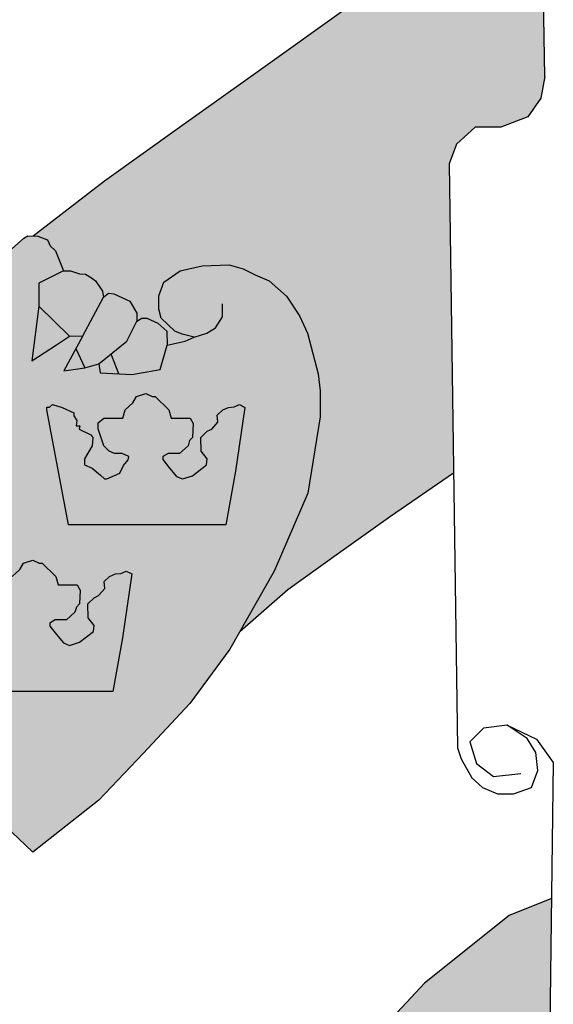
# Model space of a CAD drawing. Header units: millimetres. Extents: x 721 to 836, y 20 to 293.
# Tile 9 of 19: x 752.77 to 757.31, y 148.03 to 156.41. Entities that reach past the tile are written whole.
import ezdxf

# ---------------------------------------------------------------- set-up
doc = ezdxf.new("R2010")
doc.units = ezdxf.units.MM
doc.layers.add('P-------W30', color=8, linetype='Continuous')
for name, color, linetype, true_color in [('P-------W31', 7, 'Continuous', 0x0077bc), ('P-------W32', 7, 'Continuous', 0xffd032), ('P-------W33', 7, 'Continuous', 0xe73331)]:
    doc.layers.add(name, color=color, linetype=linetype, true_color=true_color)

# ---------------------------------------------------------------- blocks, each defined once
blk = doc.blocks.new('STADSFAST_LOGO')
at = {"layer": 'P-------W31'}
h = blk.add_hatch(color=256, dxfattribs=at)
h.dxf.hatch_style = 1
h.paths.add_polyline_path([(748.1507, 158.8428), (748.1093, 158.8424), (747.409, 158.3832), (747.4017, 158.3317), (747.522, 158.3317), (747.6357, 158.3251), (747.7026, 158.2582), (747.6826, 158.1178), (747.4485, 157.9574), (747.5889, 157.9306), (747.7561, 157.9306), (747.9434, 157.9574), (748.0103, 157.9574), (747.9367, 158.0242), (747.8029, 158.2114), (747.8698, 158.305), (748.0103, 158.3986), (748.1507, 158.3986)])
h.paths.add_polyline_path([(749.4615, 158.6125), (749.3211, 158.7529), (749.1338, 158.8398), (748.7861, 158.8398), (748.7861, 158.3986), (748.9265, 158.3986), (749.087, 158.2381), (748.8529, 157.9574), (749.3478, 157.9507), (749.4348, 157.9774), (749.3211, 158.0242), (749.2007, 158.1446), (749.1806, 158.2381), (749.2542, 158.305), (749.4415, 158.3317), (749.5752, 158.3317), (749.5552, 158.5189)])
h.paths.add_polyline_path([(755.313, 153.3977), (755.2214, 153.7434), (755.1529, 153.8901), (755.0429, 154.0587), (754.8962, 154.1882), (754.7764, 154.2395), (754.6737, 154.2909), (754.5539, 154.3251), (754.3241, 154.3177), (754.1359, 154.2738), (753.9989, 154.1784), (753.9549, 154.0611), (753.9549, 153.9487), (753.9745, 153.8705), (754.0918, 153.7606), (754.153, 153.7337), (754.2557, 153.7092), (754.1799, 153.675), (754.0258, 153.6408), (753.9666, 153.4346), (753.7269, 153.3918), (753.4572, 153.4046), (753.4443, 153.4816), (753.3244, 153.4474), (753.1454, 153.4213), (753.3073, 153.7213), (753.1962, 153.717), (753.1267, 153.6717), (753.0847, 153.6443), (752.8749, 153.5073), (752.9348, 153.9738), (752.9348, 154.1706), (753.1432, 154.2738), (753.0748, 154.4448), (753.0308, 154.4888), (753.0063, 154.5377), (752.9253, 154.5707), (752.8401, 154.5732), (752.8051, 154.5532), (752.6998, 154.458), (752.6097, 154.3178), (752.557, 154.3003), (752.7379, 154.1621), (752.6951, 153.9524), (752.7251, 153.4816), (752.2455, 153.6229), (752.0936, 153.7043), (751.9608, 153.6417), (751.9182, 153.6342), (751.7955, 153.6868), (751.7253, 153.7318), (751.6978, 153.7744), (751.838, 153.827), (751.8731, 153.8545), (751.9182, 153.8721), (751.9783, 154.0123), (751.9783, 154.0899), (751.9458, 154.1876), (751.8907, 154.2577), (751.8481, 154.2928), (751.7779, 154.3428), (751.5925, 154.3804), (751.4873, 154.3954), (751.4097, 154.3604), (751.3018, 154.3653), (751.1174, 154.2946), (750.9128, 154.1709), (750.7284, 154.0371), (750.5945, 153.8528), (750.544, 153.7366), (750.482, 153.0784), (750.4889, 152.4308), (750.7301, 151.8522), (751.0195, 151.37), (751.5709, 150.6467), (752.1222, 150.0405), (752.8835, 149.3215), (753.4458, 149.7663), (753.8223, 150.1622), (754.2184, 150.5874), (754.5607, 151.0518), (754.9372, 151.7165), (755.225, 152.3811), (755.3301, 153.0311), (755.3301, 153.2535)])
h.paths.add_polyline_path([(751.1319, 153.1357), (751.2159, 153.1115), (751.3148, 153.0648), (751.3129, 153.0387), (751.339, 152.9996), (751.3334, 152.9529), (751.3652, 152.9529), (751.3596, 152.9268), (751.4585, 152.8764), (751.4771, 152.8559), (751.4715, 152.7832), (751.4062, 152.6731), (751.4062, 152.6209), (751.4696, 152.5948), (751.5424, 152.5351), (751.5741, 152.5034), (751.5947, 152.5034), (751.7048, 152.55), (751.7384, 152.6153), (751.7775, 152.6657), (751.7831, 152.6918), (751.7253, 152.7198), (751.66, 152.7179), (751.6152, 152.7384), (751.5685, 152.7851), (751.5219, 152.9287), (751.5219, 152.979), (751.5685, 153.0182), (751.7328, 153.0201), (751.7514, 153.0909), (751.8167, 153.1488), (751.8485, 153.2029), (751.9268, 153.229), (751.9809, 153.2029), (752.0071, 153.2029), (752.1246, 153.0909), (752.1433, 153.0182), (752.3056, 153.0182), (752.3318, 152.9734), (752.3262, 152.8559), (752.3, 152.8298), (752.287, 152.7851), (752.2142, 152.7198), (752.1172, 152.7198), (752.0724, 152.6937), (752.0724, 152.6675), (752.1302, 152.5948), (752.1899, 152.5239), (752.2403, 152.5034), (752.3262, 152.5295), (752.4437, 152.6209), (752.4493, 152.6731), (752.3989, 152.7384), (752.3971, 152.8559), (752.4493, 152.9082), (752.4885, 152.9268), (752.5408, 152.9865), (752.5352, 153.0462), (752.5818, 153.0909), (752.6322, 153.1115), (752.6788, 153.1171), (752.7236, 153.1357), (752.7703, 153.1115), (752.6919, 152.5687), (752.6079, 152.1117), (751.2681, 152.1117), (751.0852, 153.0909), (751.0852, 153.1133), (751.1058, 153.1133)], flags=16)
h.paths.add_polyline_path([(752.0397, 151.6939), (752.0602, 151.6939), (752.0864, 151.7163), (752.1703, 151.692), (752.2692, 151.6454), (752.2674, 151.6193), (752.2935, 151.5801), (752.2879, 151.5335), (752.3196, 151.5335), (752.314, 151.5074), (752.4129, 151.457), (752.4316, 151.4365), (752.426, 151.3638), (752.3607, 151.2537), (752.3607, 151.2015), (752.4241, 151.1754), (752.4969, 151.1157), (752.5286, 151.084), (752.5491, 151.084), (752.6592, 151.1306), (752.6928, 151.1959), (752.732, 151.2463), (752.7376, 151.2724), (752.6798, 151.3003), (752.6145, 151.2985), (752.5697, 151.319), (752.523, 151.3656), (752.4764, 151.5092), (752.4764, 151.5596), (752.523, 151.5988), (752.6872, 151.6006), (752.7059, 151.6715), (752.7712, 151.7293), (752.8029, 151.7834), (752.8813, 151.8095), (752.9354, 151.7834), (752.9615, 151.7834), (753.0791, 151.6715), (753.0978, 151.5988), (753.2601, 151.5988), (753.2862, 151.554), (753.2806, 151.4365), (753.2545, 151.4104), (753.2414, 151.3656), (753.1687, 151.3003), (753.0716, 151.3003), (753.0269, 151.2742), (753.0269, 151.2481), (753.0847, 151.1754), (753.1444, 151.1045), (753.1948, 151.084), (753.2806, 151.1101), (753.3982, 151.2015), (753.4038, 151.2537), (753.3534, 151.319), (753.3515, 151.4365), (753.4038, 151.4887), (753.443, 151.5074), (753.4952, 151.5671), (753.4896, 151.6268), (753.5363, 151.6715), (753.5867, 151.692), (753.6333, 151.6976), (753.6781, 151.7163), (753.7247, 151.692), (753.6464, 151.1493), (753.5624, 150.6923), (752.2226, 150.6923), (752.0397, 151.6715)], flags=16)
h.paths.add_polyline_path([(753.0026, 153.1133), (753.0231, 153.1133), (753.0492, 153.1357), (753.1332, 153.1115), (753.2321, 153.0648), (753.2303, 153.0387), (753.2564, 152.9996), (753.2508, 152.9529), (753.2825, 152.9529), (753.2769, 152.9268), (753.3758, 152.8764), (753.3945, 152.8559), (753.3889, 152.7832), (753.3236, 152.6731), (753.3236, 152.6209), (753.387, 152.5948), (753.4598, 152.5351), (753.4915, 152.5034), (753.512, 152.5034), (753.6221, 152.55), (753.6557, 152.6153), (753.6949, 152.6657), (753.7005, 152.6918), (753.6426, 152.7198), (753.5773, 152.7179), (753.5325, 152.7384), (753.4859, 152.7851), (753.4392, 152.9287), (753.4392, 152.979), (753.4859, 153.0182), (753.6501, 153.0201), (753.6688, 153.0909), (753.7341, 153.1488), (753.7658, 153.2029), (753.8442, 153.229), (753.8983, 153.2029), (753.9244, 153.2029), (754.042, 153.0909), (754.0606, 153.0182), (754.223, 153.0182), (754.2491, 152.9734), (754.2435, 152.8559), (754.2174, 152.8298), (754.2043, 152.7851), (754.1315, 152.7198), (754.0345, 152.7198), (753.9897, 152.6937), (753.9897, 152.6675), (754.0476, 152.5948), (754.1073, 152.5239), (754.1577, 152.5034), (754.2435, 152.5295), (754.3611, 152.6209), (754.3667, 152.6731), (754.3163, 152.7384), (754.3144, 152.8559), (754.3667, 152.9082), (754.4059, 152.9268), (754.4581, 152.9865), (754.4525, 153.0462), (754.4992, 153.0909), (754.5495, 153.1115), (754.5962, 153.1171), (754.641, 153.1357), (754.6876, 153.1115), (754.6092, 152.5687), (754.5253, 152.1117), (753.1855, 152.1117), (753.0026, 153.0909)], flags=16)
for points in [[(756.4284, 155.1862), (756.4908, 155.3527), (756.6504, 155.4983), (756.8689, 155.4983), (757.0979, 155.585), (757.2089, 155.7445), (757.2409, 155.9304), (757.2094, 158.0803), (756.8661, 157.6749), (756.4608, 157.2698), (756.0556, 156.8864), (755.549, 156.5103), (754.8397, 156.0039), (754.1305, 155.4975), (753.4936, 155.0418), (752.8853, 154.5719), (752.9253, 154.5707), (753.0063, 154.5377), (753.0308, 154.4888), (753.0748, 154.4448), (753.1432, 154.2738), (753.2044, 154.2738), (753.2801, 154.2493), (753.3315, 154.2469), (753.3828, 154.2151), (753.4171, 154.1882), (753.4586, 154.1271), (753.4757, 154.1027), (753.4855, 154.0514), (753.5271, 154.0856), (753.5711, 154.0782), (753.708, 154.0172), (753.7691, 153.9145), (753.7691, 153.8461), (753.8107, 153.8705), (753.8547, 153.8705), (753.9476, 153.829), (754.0234, 153.7606), (754.0258, 153.6408), (754.1799, 153.675), (754.2557, 153.7092), (754.153, 153.7337), (754.0918, 153.7606), (753.9745, 153.8705), (753.9549, 153.9487), (753.9549, 154.0611), (753.9989, 154.1784), (754.1359, 154.2738), (754.3241, 154.3177), (754.5539, 154.3251), (754.6737, 154.2909), (754.7764, 154.2395), (754.8962, 154.1882), (755.0429, 154.0587), (755.1529, 153.8901), (755.2214, 153.7434), (755.313, 153.3977), (755.3301, 153.2535), (755.3301, 153.0311), (755.225, 152.3811), (754.9372, 151.7165), (754.6465, 151.2033), (755.0552, 151.5586), (755.4661, 151.855), (755.9279, 152.1853), (756.4651, 152.5536)], [(750.8937, 142.1909), (753.7274, 142.2229), (754.319, 142.2675), (754.9328, 142.3791), (755.5244, 142.6245), (755.9597, 142.9257), (756.6182, 143.6397), (756.9754, 144.2199), (757.1316, 144.7665), (757.2558, 145.4583), (757.2997, 148.9272), (756.9383, 148.7834), (756.2177, 148.2072), (755.5246, 147.4664), (754.8246, 146.6501), (754.3717, 146.1425), (753.0643, 144.5099), (752.0475, 143.4072)]]:
    blk.add_hatch(color=256, dxfattribs=at).paths.add_polyline_path(points)
at = {"layer": 'P-------W32'}
h = blk.add_hatch(color=256, dxfattribs=at)
h.dxf.hatch_style = 1
h.paths.add_polyline_path([(752.7379, 154.1621), (752.557, 154.3003), (752.4268, 154.3003), (752.1888, 154.2026), (752.1111, 154.1325), (752.0485, 154.0198), (752.041, 153.9397), (752.0685, 153.8345), (752.0936, 153.7043), (752.2455, 153.6229), (752.6951, 153.9524)])
h.paths.add_polyline_path([(753.4855, 154.0514), (753.4757, 154.1027), (753.4586, 154.1271), (753.4171, 154.1882), (753.3828, 154.2151), (753.3315, 154.2469), (753.2801, 154.2493), (753.2044, 154.2738), (753.1432, 154.2738), (752.9348, 154.1706), (752.9348, 153.9738), (753.1962, 153.717), (753.3073, 153.7213)])
h.paths.add_polyline_path([(753.7691, 153.9145), (753.708, 154.0172), (753.5711, 154.0782), (753.5271, 154.0856), (753.4855, 154.0514), (753.3073, 153.7213), (753.2495, 153.6142), (753.3244, 153.4474), (753.4443, 153.4816), (753.6841, 153.6742), (753.7691, 153.8461)])
h.paths.add_polyline_path([(754.0234, 153.7606), (753.9476, 153.829), (753.8547, 153.8705), (753.8107, 153.8705), (753.7691, 153.8461), (753.6841, 153.6742), (753.5488, 153.5656), (753.6161, 153.397), (753.7269, 153.3918), (753.9666, 153.4346), (754.0258, 153.6408)])
h.paths.add_polyline_path([(752.6919, 152.5687), (752.7703, 153.1115), (752.7236, 153.1357), (752.6788, 153.1171), (752.6322, 153.1115), (752.5818, 153.0909), (752.5352, 153.0462), (752.5408, 152.9865), (752.4885, 152.9268), (752.4493, 152.9082), (752.3971, 152.8559), (752.3989, 152.7384), (752.4493, 152.6731), (752.4437, 152.6209), (752.3262, 152.5295), (752.2403, 152.5034), (752.1899, 152.5239), (752.1302, 152.5948), (752.0724, 152.6675), (752.0724, 152.6937), (752.1172, 152.7198), (752.2142, 152.7198), (752.287, 152.7851), (752.3, 152.8298), (752.3262, 152.8559), (752.3318, 152.9734), (752.3056, 153.0182), (752.1433, 153.0182), (752.1246, 153.0909), (752.0071, 153.2029), (751.9809, 153.2029), (751.9268, 153.229), (751.8485, 153.2029), (751.8167, 153.1488), (751.7514, 153.0909), (751.7328, 153.0201), (751.5685, 153.0182), (751.5219, 152.979), (751.5219, 152.9287), (751.5685, 152.7851), (751.6152, 152.7384), (751.66, 152.7179), (751.7253, 152.7198), (751.7831, 152.6918), (751.7775, 152.6657), (751.7384, 152.6153), (751.7048, 152.55), (751.5947, 152.5034), (751.5741, 152.5034), (751.5424, 152.5351), (751.4696, 152.5948), (751.4062, 152.6209), (751.4062, 152.6731), (751.4715, 152.7832), (751.4771, 152.8559), (751.4585, 152.8764), (751.3596, 152.9268), (751.3652, 152.9529), (751.3334, 152.9529), (751.339, 152.9996), (751.3129, 153.0387), (751.3148, 153.0648), (751.2159, 153.1115), (751.1319, 153.1357), (751.1058, 153.1133), (751.0852, 153.1133), (751.0852, 153.0909), (751.2681, 152.1117), (752.6079, 152.1117)])
h.paths.add_polyline_path([(754.6092, 152.5687), (754.6876, 153.1115), (754.641, 153.1357), (754.5962, 153.1171), (754.5495, 153.1115), (754.4992, 153.0909), (754.4525, 153.0462), (754.4581, 152.9865), (754.4059, 152.9268), (754.3667, 152.9082), (754.3144, 152.8559), (754.3163, 152.7384), (754.3667, 152.6731), (754.3611, 152.6209), (754.2435, 152.5295), (754.1577, 152.5034), (754.1073, 152.5239), (754.0476, 152.5948), (753.9897, 152.6675), (753.9897, 152.6937), (754.0345, 152.7198), (754.1315, 152.7198), (754.2043, 152.7851), (754.2174, 152.8298), (754.2435, 152.8559), (754.2491, 152.9734), (754.223, 153.0182), (754.0606, 153.0182), (754.042, 153.0909), (753.9244, 153.2029), (753.8983, 153.2029), (753.8442, 153.229), (753.7658, 153.2029), (753.7341, 153.1488), (753.6688, 153.0909), (753.6501, 153.0201), (753.4859, 153.0182), (753.4392, 152.979), (753.4392, 152.9287), (753.4859, 152.7851), (753.5325, 152.7384), (753.5773, 152.7179), (753.6426, 152.7198), (753.7005, 152.6918), (753.6949, 152.6657), (753.6557, 152.6153), (753.6221, 152.55), (753.512, 152.5034), (753.4915, 152.5034), (753.4598, 152.5351), (753.387, 152.5948), (753.3236, 152.6209), (753.3236, 152.6731), (753.3889, 152.7832), (753.3945, 152.8559), (753.3758, 152.8764), (753.2769, 152.9268), (753.2825, 152.9529), (753.2508, 152.9529), (753.2564, 152.9996), (753.2303, 153.0387), (753.2321, 153.0648), (753.1332, 153.1115), (753.0492, 153.1357), (753.0231, 153.1133), (753.0026, 153.1133), (753.0026, 153.0909), (753.1855, 152.1117), (754.5253, 152.1117)])
h.paths.add_polyline_path([(753.6464, 151.1493), (753.7247, 151.692), (753.6781, 151.7163), (753.6333, 151.6976), (753.5867, 151.692), (753.5363, 151.6715), (753.4896, 151.6268), (753.4952, 151.5671), (753.443, 151.5074), (753.4038, 151.4887), (753.3515, 151.4365), (753.3534, 151.319), (753.4038, 151.2537), (753.3982, 151.2015), (753.2806, 151.1101), (753.1948, 151.084), (753.1444, 151.1045), (753.0847, 151.1754), (753.0269, 151.2481), (753.0269, 151.2742), (753.0716, 151.3003), (753.1687, 151.3003), (753.2414, 151.3656), (753.2545, 151.4104), (753.2806, 151.4365), (753.2862, 151.554), (753.2601, 151.5988), (753.0978, 151.5988), (753.0791, 151.6715), (752.9615, 151.7834), (752.9354, 151.7834), (752.8813, 151.8095), (752.8029, 151.7834), (752.7712, 151.7293), (752.7059, 151.6715), (752.6872, 151.6006), (752.523, 151.5988), (752.4764, 151.5596), (752.4764, 151.5092), (752.523, 151.3656), (752.5697, 151.319), (752.6145, 151.2985), (752.6798, 151.3003), (752.7376, 151.2724), (752.732, 151.2463), (752.6928, 151.1959), (752.6592, 151.1306), (752.5491, 151.084), (752.5286, 151.084), (752.4969, 151.1157), (752.4241, 151.1754), (752.3607, 151.2015), (752.3607, 151.2537), (752.426, 151.3638), (752.4316, 151.4365), (752.4129, 151.457), (752.314, 151.5074), (752.3196, 151.5335), (752.2879, 151.5335), (752.2935, 151.5801), (752.2674, 151.6193), (752.2692, 151.6454), (752.1703, 151.692), (752.0864, 151.7163), (752.0602, 151.6939), (752.0397, 151.6939), (752.0397, 151.6715), (752.2226, 150.6923), (753.5624, 150.6923)])
at = {"layer": 'P-------W33'}
h = blk.add_hatch(color=256, dxfattribs=at)
h.dxf.hatch_style = 1
h.paths.add_polyline_path([(743.0847, 155.7805), (743.0794, 155.5793), (743.0264, 155.4893), (742.9152, 155.431), (742.687, 155.4791), (743.2287, 155.1865)])
h.paths.add_polyline_path([(743.4132, 156.0824), (743.3973, 155.95), (743.3602, 155.8599), (743.2277, 155.8388), (743.0847, 155.7805), (743.5956, 155.5764)])
h.paths.add_polyline_path([(743.8211, 156.1724), (743.8423, 156.3577), (743.8342, 156.4094), (743.6728, 156.2095), (743.6198, 156.1512), (743.5456, 156.0983), (743.4132, 156.0824), (743.7522, 155.8599)])
h.paths.add_polyline_path([(749.4591, 155.2213), (749.3563, 155.2302), (749.3062, 155.221), (749.0667, 154.95), (749.2527, 154.9713), (749.5635, 154.9491), (749.7485, 154.9195), (749.9766, 155.0191), (749.904, 155.0452), (749.7074, 155.1926), (749.5635, 155.023)])
h.paths.add_polyline_path([(751.1172, 155.4277), (751.1172, 155.4984), (751.0996, 155.5514), (751.0566, 155.6196), (750.8949, 155.7888), (750.7888, 155.8166), (750.6575, 155.814), (750.6145, 155.7711), (750.612, 155.6373), (750.5691, 155.5312), (750.5261, 155.4959), (750.4529, 155.4631), (750.3291, 155.4631), (750.127, 155.506), (749.7851, 155.6043), (749.5366, 155.6745), (749.2238, 155.6745), (748.9946, 155.6529), (748.7561, 155.5569), (748.631, 155.3634), (748.631, 155.0748), (748.7039, 155.0148), (748.8382, 155.1266), (749.075, 155.1784), (749.3563, 155.2302), (749.4591, 155.2213), (749.6967, 155.2006), (749.904, 155.0452), (749.9766, 155.0191), (750.223, 154.9303), (750.4529, 154.9303), (750.7636, 154.9682), (750.9581, 155.0742), (750.9758, 155.1171), (751.0212, 155.1601), (751.0718, 155.251)])
h.paths.add_polyline_path([(753.5488, 153.5656), (753.4443, 153.4816), (753.4572, 153.4046), (753.6161, 153.397)])
h.paths.add_polyline_path([(753.2495, 153.6142), (753.1454, 153.4213), (753.3244, 153.4474)])
h.paths.add_polyline_path([(752.9348, 153.9738), (752.8749, 153.5073), (753.0847, 153.6443), (753.1267, 153.6717), (753.1962, 153.717)])
h.paths.add_polyline_path([(752.6951, 153.9524), (752.2455, 153.6229), (752.7251, 153.4816)])
h.paths.add_polyline_path([(746.7354, 144.9002), (746.6612, 144.9373), (746.6241, 144.9743), (746.4758, 145.0273), (746.4286, 145.0273), (746.4263, 144.828), (746.5499, 144.7148), (746.8466, 144.6195), (746.8466, 144.736)])
h.paths.add_polyline_path([(746.6771, 144.3653), (746.5658, 144.4765), (746.5332, 144.4952), (746.4967, 144.3104), (746.4745, 144.2688), (746.3645, 144.1376), (746.3857, 144.1006), (746.497, 144.1006), (746.6983, 144.0264), (746.7565, 144.1588), (746.7354, 144.27)])
h.paths.add_polyline_path([(746.1261, 144.0317), (745.9042, 144.177), (745.8112, 143.7732), (746.0307, 143.714), (746.0678, 143.6187), (746.1261, 143.5869), (746.1791, 143.4916), (746.2162, 143.7352), (746.2162, 143.9364)])
h.paths.add_polyline_path([(744.9923, 143.8411), (744.953, 144.0134), (744.8134, 144.122), (744.6786, 143.9176), (744.6259, 143.7226), (744.7539, 143.6769), (744.9923, 143.5498)])
h.paths.add_polyline_path([(751.4132, 143.8566), (751.3618, 143.9182), (751.0635, 143.7083), (751.0635, 143.6342), (751.2648, 143.3959), (751.2701, 143.3006), (751.339, 143.4329), (751.4132, 143.5971)])
h.paths.add_polyline_path([(752.4939, 144.3226), (752.4145, 144.4126), (752.3294, 144.441), (752.2537, 144.2653), (752.2131, 144.079), (752.4145, 143.9466), (752.4357, 143.8566), (752.4939, 143.8937), (752.5257, 143.989), (752.531, 144.1902)])
h.paths.add_polyline_path([(752.6582, 144.7092), (752.5999, 144.8416), (752.5098, 144.8945), (752.3774, 144.9528), (752.2811, 144.9572), (752.2859, 144.7248), (752.1602, 144.5238), (752.2343, 144.545), (752.3615, 144.545), (752.4727, 144.5027), (752.584, 144.4497), (752.6423, 144.3597), (752.6741, 144.4338)])
h.paths.add_polyline_path([(752.1761, 145.3764), (752.0277, 145.4506), (751.8211, 145.5035), (751.6858, 145.4649), (751.8052, 145.064), (752.0277, 145.1328), (752.139, 145.1328), (752.2131, 145.1011), (752.229, 145.154), (752.229, 145.1911), (752.2131, 145.2864)])
at = {"layer": 'P-------W30'}
for p, q in [((757.2409, 155.9304), (757.1666, 161.0095)), ((754.8397, 156.0039), (755.549, 156.5103)), ((754.1305, 155.4975), (754.8397, 156.0039)), ((757.2409, 155.9304), (757.2089, 155.7445)), ((757.2089, 155.7445), (757.0979, 155.585)), ((757.0979, 155.585), (756.8689, 155.4983)), ((753.4936, 155.0418), (754.1305, 155.4975)), ((756.6504, 155.4983), (756.4908, 155.3527)), ((756.8689, 155.4983), (756.6504, 155.4983)), ((756.4908, 155.3527), (756.4284, 155.1862)), ((756.4284, 155.1862), (756.4978, 150.21)), ((752.8853, 154.5719), (753.4936, 155.0418)), ((752.6998, 154.458), (752.8051, 154.5532)), ((752.8051, 154.5532), (752.8401, 154.5732)), ((752.8401, 154.5732), (752.9253, 154.5707)), ((752.9253, 154.5707), (753.0063, 154.5377)), ((753.0063, 154.5377), (753.0308, 154.4888)), ((753.0308, 154.4888), (753.0748, 154.4448)), ((753.0748, 154.4448), (753.1432, 154.2738)), ((753.1432, 154.2738), (752.9348, 154.1706)), ((753.1432, 154.2738), (753.2044, 154.2738)), ((753.2044, 154.2738), (753.2801, 154.2493)), ((753.2801, 154.2493), (753.3315, 154.2469)), ((753.9989, 154.1784), (754.1359, 154.2738)), ((754.1359, 154.2738), (754.3241, 154.3177)), ((754.3241, 154.3177), (754.5539, 154.3251)), ((754.5539, 154.3251), (754.6737, 154.2909)), ((754.6737, 154.2909), (754.7764, 154.2395)), ((752.9348, 154.1706), (752.9348, 153.9738)), ((753.3315, 154.2469), (753.3828, 154.2151)), ((753.3828, 154.2151), (753.4171, 154.1882)), ((753.4171, 154.1882), (753.4586, 154.1271)), ((753.9549, 154.0611), (753.9989, 154.1784)), ((754.7764, 154.2395), (754.8962, 154.1882)), ((754.8962, 154.1882), (755.0429, 154.0587)), ((753.4586, 154.1271), (753.4757, 154.1027)), ((753.4757, 154.1027), (753.4855, 154.0514)), ((753.4855, 154.0514), (753.5271, 154.0856)), ((753.5271, 154.0856), (753.5711, 154.0782)), ((753.3073, 153.7213), (753.4855, 154.0514)), ((753.5711, 154.0782), (753.708, 154.0172)), ((753.708, 154.0172), (753.7691, 153.9145)), ((753.9549, 153.9487), (753.9549, 154.0611)), ((755.0429, 154.0587), (755.1529, 153.8901)), ((752.9348, 153.9738), (752.8749, 153.5073)), ((753.1962, 153.717), (752.9348, 153.9738)), ((753.7691, 153.9145), (753.7691, 153.8461)), ((753.9745, 153.8705), (753.9549, 153.9487)), ((754.4969, 153.882), (754.4969, 153.9922)), ((753.6841, 153.6742), (753.7691, 153.8461)), ((753.7691, 153.8461), (753.8107, 153.8705)), ((753.8107, 153.8705), (753.8547, 153.8705)), ((753.8547, 153.8705), (753.9476, 153.829)), ((754.0918, 153.7606), (753.9745, 153.8705)), ((754.4386, 153.7884), (754.4969, 153.882)), ((755.1529, 153.8901), (755.2214, 153.7434)), ((753.9476, 153.829), (754.0234, 153.7606)), ((754.0234, 153.7606), (754.0258, 153.6408)), ((754.153, 153.7337), (754.0918, 153.7606)), ((754.3638, 153.7448), (754.4386, 153.7884)), ((753.0847, 153.6443), (753.1267, 153.6717)), ((753.1267, 153.6717), (753.1962, 153.717)), ((753.3073, 153.7213), (753.1454, 153.4213)), ((753.1962, 153.717), (753.3073, 153.7213)), ((753.4443, 153.4816), (753.6841, 153.6742)), ((754.0258, 153.6408), (754.1799, 153.675)), ((754.2557, 153.7092), (754.153, 153.7337)), ((754.1799, 153.675), (754.2557, 153.7092)), ((754.2557, 153.7092), (754.3638, 153.7448)), ((755.2214, 153.7434), (755.313, 153.3977)), ((752.8749, 153.5073), (753.0847, 153.6443)), ((753.2495, 153.6142), (753.3244, 153.4474)), ((753.9666, 153.4346), (754.0258, 153.6408)), ((753.6161, 153.397), (753.5488, 153.5656)), ((753.1454, 153.4213), (753.3244, 153.4474)), ((753.3244, 153.4474), (753.4443, 153.4816)), ((753.4443, 153.4816), (753.4572, 153.4046)), ((753.7269, 153.3918), (753.9666, 153.4346)), ((753.4572, 153.4046), (753.7269, 153.3918)), ((755.313, 153.3977), (755.3301, 153.2535)), ((755.3301, 153.2535), (755.3301, 153.0311)), ((753.7341, 153.1488), (753.7658, 153.2029)), ((753.7658, 153.2029), (753.8442, 153.229)), ((753.8442, 153.229), (753.8983, 153.2029)), ((753.8983, 153.2029), (753.9244, 153.2029)), ((753.9244, 153.2029), (754.042, 153.0909)), ((753.0026, 153.1133), (753.0231, 153.1133)), ((753.0026, 153.0909), (753.0026, 153.1133)), ((753.1855, 152.1117), (753.0026, 153.0909)), ((753.0231, 153.1133), (753.0492, 153.1357)), ((753.0492, 153.1357), (753.1332, 153.1115)), ((753.1332, 153.1115), (753.2321, 153.0648)), ((753.6501, 153.0201), (753.6688, 153.0909)), ((753.6688, 153.0909), (753.7341, 153.1488)), ((754.042, 153.0909), (754.0606, 153.0182)), ((754.4525, 153.0462), (754.4992, 153.0909)), ((754.4992, 153.0909), (754.5495, 153.1115)), ((754.5495, 153.1115), (754.5962, 153.1171)), ((754.5962, 153.1171), (754.641, 153.1357)), ((754.6876, 153.1115), (754.6092, 152.5687)), ((754.641, 153.1357), (754.6876, 153.1115)), ((753.2321, 153.0648), (753.2303, 153.0387)), ((753.2303, 153.0387), (753.2564, 152.9996)), ((753.2564, 152.9996), (753.2508, 152.9529)), ((753.4392, 152.979), (753.4859, 153.0182)), ((753.4859, 153.0182), (753.6501, 153.0201)), ((754.0606, 153.0182), (754.223, 153.0182)), ((754.223, 153.0182), (754.2491, 152.9734)), ((754.4581, 152.9865), (754.4525, 153.0462)), ((755.3301, 153.0311), (755.225, 152.3811)), ((753.2508, 152.9529), (753.2825, 152.9529)), ((753.2825, 152.9529), (753.2769, 152.9268)), ((753.2769, 152.9268), (753.3758, 152.8764)), ((753.4392, 152.9287), (753.4392, 152.979)), ((753.4859, 152.7851), (753.4392, 152.9287)), ((754.2491, 152.9734), (754.2435, 152.8559)), ((754.3144, 152.8559), (754.3667, 152.9082)), ((754.3667, 152.9082), (754.4059, 152.9268)), ((754.4059, 152.9268), (754.4581, 152.9865)), ((753.3758, 152.8764), (753.3945, 152.8559)), ((753.3945, 152.8559), (753.3889, 152.7832)), ((754.2174, 152.8298), (754.2043, 152.7851)), ((754.2435, 152.8559), (754.2174, 152.8298)), ((754.3163, 152.7384), (754.3144, 152.8559)), ((753.3889, 152.7832), (753.3236, 152.6731)), ((753.5325, 152.7384), (753.4859, 152.7851)), ((754.2043, 152.7851), (754.1315, 152.7198)), ((753.3236, 152.6731), (753.3236, 152.6209)), ((753.5773, 152.7179), (753.5325, 152.7384)), ((753.6426, 152.7198), (753.5773, 152.7179)), ((753.7005, 152.6918), (753.6426, 152.7198)), ((753.6557, 152.6153), (753.6949, 152.6657)), ((753.6949, 152.6657), (753.7005, 152.6918)), ((754.0345, 152.7198), (753.9897, 152.6937)), ((753.9897, 152.6937), (753.9897, 152.6675)), ((753.9897, 152.6675), (754.0476, 152.5948)), ((754.1315, 152.7198), (754.0345, 152.7198)), ((754.3667, 152.6731), (754.3163, 152.7384)), ((754.3611, 152.6209), (754.3667, 152.6731)), ((753.3236, 152.6209), (753.387, 152.5948)), ((753.387, 152.5948), (753.4598, 152.5351)), ((753.6221, 152.55), (753.6557, 152.6153)), ((754.0476, 152.5948), (754.1073, 152.5239)), ((754.2435, 152.5295), (754.3611, 152.6209)), ((753.4598, 152.5351), (753.4915, 152.5034)), ((753.4915, 152.5034), (753.512, 152.5034)), ((753.512, 152.5034), (753.6221, 152.55)), ((754.1073, 152.5239), (754.1577, 152.5034)), ((754.1577, 152.5034), (754.2435, 152.5295)), ((754.6092, 152.5687), (754.5253, 152.1117)), ((755.9279, 152.1853), (756.4651, 152.5536)), ((755.225, 152.3811), (754.9372, 151.7165)), ((755.4661, 151.855), (755.9279, 152.1853)), ((754.5253, 152.1117), (753.1855, 152.1117)), ((755.0552, 151.5586), (755.4661, 151.855)), ((752.7712, 151.7293), (752.8029, 151.7834)), ((752.8029, 151.7834), (752.8813, 151.8095)), ((752.8813, 151.8095), (752.9354, 151.7834)), ((752.9354, 151.7834), (752.9615, 151.7834)), ((752.9615, 151.7834), (753.0791, 151.6715)), ((752.7059, 151.6715), (752.7712, 151.7293)), ((753.0791, 151.6715), (753.0978, 151.5988)), ((753.4896, 151.6268), (753.5363, 151.6715)), ((753.5363, 151.6715), (753.5867, 151.692)), ((753.5867, 151.692), (753.6333, 151.6976)), ((753.6333, 151.6976), (753.6781, 151.7163)), ((753.7247, 151.692), (753.6464, 151.1493)), ((753.6781, 151.7163), (753.7247, 151.692)), ((754.9372, 151.7165), (754.5607, 151.0518)), ((753.0978, 151.5988), (753.2601, 151.5988)), ((753.2601, 151.5988), (753.2862, 151.554)), ((753.443, 151.5074), (753.4952, 151.5671)), ((753.4952, 151.5671), (753.4896, 151.6268)), ((753.2862, 151.554), (753.2806, 151.4365)), ((753.3515, 151.4365), (753.4038, 151.4887)), ((753.4038, 151.4887), (753.443, 151.5074)), ((754.6465, 151.2033), (755.0552, 151.5586)), ((753.2545, 151.4104), (753.2414, 151.3656)), ((753.2806, 151.4365), (753.2545, 151.4104)), ((753.3534, 151.319), (753.3515, 151.4365)), ((753.2414, 151.3656), (753.1687, 151.3003)), ((753.4038, 151.2537), (753.3534, 151.319)), ((753.0716, 151.3003), (753.0269, 151.2742)), ((753.0269, 151.2742), (753.0269, 151.2481)), ((753.0269, 151.2481), (753.0847, 151.1754)), ((753.1687, 151.3003), (753.0716, 151.3003)), ((753.3982, 151.2015), (753.4038, 151.2537)), ((753.0847, 151.1754), (753.1444, 151.1045)), ((753.2806, 151.1101), (753.3982, 151.2015)), ((753.6464, 151.1493), (753.5624, 150.6923)), ((753.1444, 151.1045), (753.1948, 151.084)), ((753.1948, 151.084), (753.2806, 151.1101)), ((754.5607, 151.0518), (754.2184, 150.5874)), ((753.5624, 150.6923), (752.2226, 150.6923)), ((754.2184, 150.5874), (753.8223, 150.1622)), ((756.9209, 150.4034), (756.72, 150.3783)), ((757.0928, 150.2894), (756.9209, 150.4034)), ((756.9209, 150.4034), (757.1721, 150.2862)), ((756.72, 150.3783), (756.6028, 150.2611)), ((756.6028, 150.2611), (756.6614, 150.077)), ((757.1655, 150.1727), (757.0928, 150.2894)), ((757.1721, 150.2862), (757.3144, 150.0854)), ((753.8223, 150.1622), (753.4458, 149.7663)), ((756.4978, 150.21), (756.5297, 150.1182)), ((757.1837, 150.017), (757.1655, 150.1727)), ((756.5297, 150.1182), (756.6205, 149.9548)), ((756.6614, 150.077), (756.8038, 149.9683)), ((757.3144, 150.0854), (757.2558, 145.4583)), ((752.8835, 149.3215), (752.1222, 150.0405)), ((756.8038, 149.9683), (757.0381, 149.9934)), ((757.1292, 149.8718), (757.1837, 150.017)), ((756.6205, 149.9548), (756.7113, 149.8744)), ((756.7113, 149.8744), (756.8385, 149.8199)), ((756.8385, 149.8199), (756.9761, 149.8199)), ((756.9761, 149.8199), (757.1292, 149.8718)), ((753.4458, 149.7663), (752.8835, 149.3215)), ((757.2997, 148.9272), (756.9383, 148.7834)), ((756.9383, 148.7834), (756.2177, 148.2072)), ((756.2177, 148.2072), (755.5246, 147.4664))]:
    blk.add_line(p, q, dxfattribs=at)

msp = doc.modelspace()

# ---------------------------------------------------------------- block references
msp.add_blockref('STADSFAST_LOGO', (0, 0))

doc.saveas('drawing.dxf')
